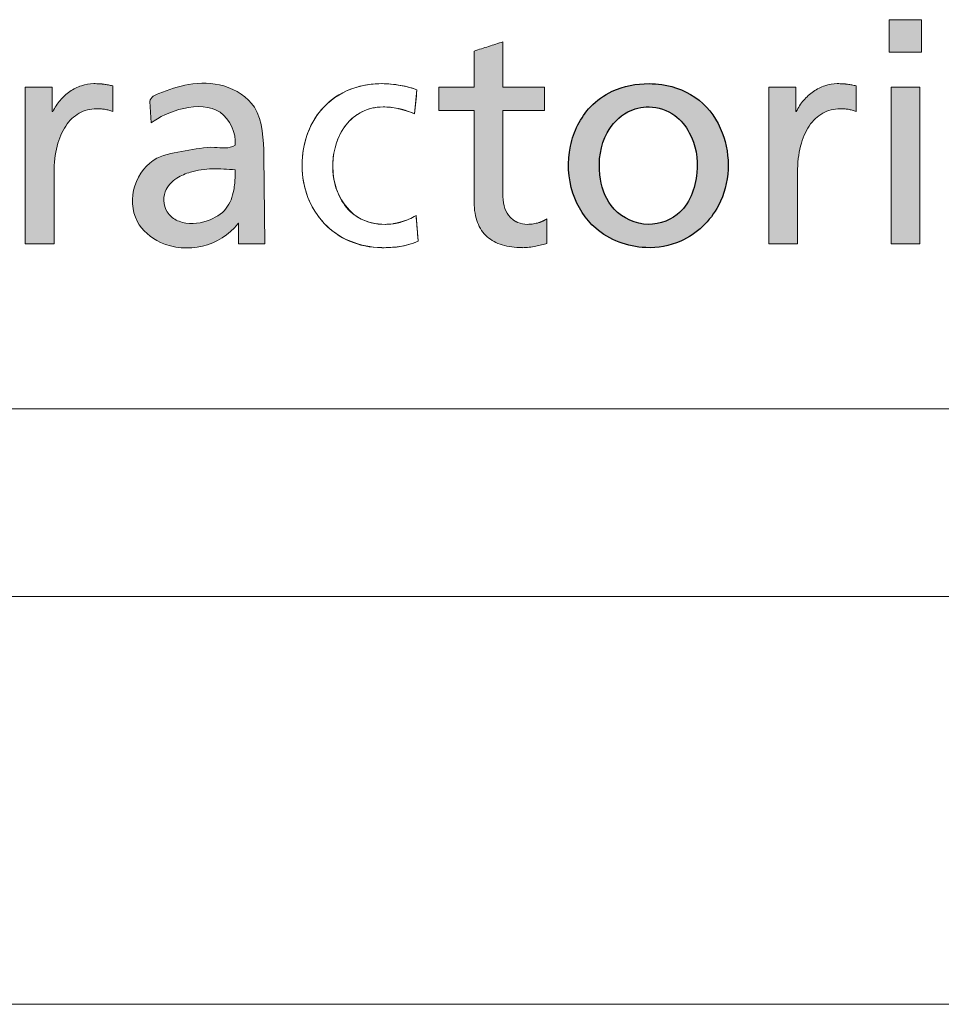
# Model space of a CAD drawing. Header units: millimetres. Extents: x 195 to 7681, y 65 to 5395.
# Tile 64 of 80: x 5635 to 5782, y 65 to 222. Entities that reach past the tile are written whole.
import ezdxf

# ---------------------------------------------------------------- set-up
doc = ezdxf.new("R2010")
doc.units = ezdxf.units.MM
doc.layers.add('FORMAT', color=7, linetype='Continuous')

# ---------------------------------------------------------------- blocks, each defined once
blk = doc.blocks.new('LOGO_sombreado')
at = {"linetype": 'Continuous', "ltscale": 13}
for points in [[(526.55, 62.03), (521.37, 62.03), (521.37, 56.84), (526.55, 56.84)], [(526.55, 62.03), (521.37, 62.03), (521.37, 56.84), (526.55, 56.84)], [(526.26, 51.26), (521.67, 51.26), (521.67, 26.29), (526.26, 26.29)], [(526.26, 51.26), (521.67, 51.26), (521.67, 26.29), (526.26, 26.29)]]:
    blk.add_hatch(color=7, dxfattribs=at).paths.add_polyline_path(points, flags=0)
h = blk.add_hatch(color=7, dxfattribs=at)
edge = h.paths.add_edge_path(flags=0)
edge.add_spline(control_points=[(457.28, 27.45), (457.95, 26.86), (458.76, 26.42), (459.7, 26.13)], knot_values=[16, 16, 16, 16, 17, 17, 17, 17], weights=[1, 1, 1, 1], degree=3, periodic=0)
edge.add_spline(control_points=[(459.7, 26.13), (460.64, 25.85), (461.72, 25.71), (462.9, 25.71)], knot_values=[17, 17, 17, 17, 18, 18, 18, 18], weights=[1, 1, 1, 1], degree=3, periodic=0)
edge.add_arc((462.89, 34.91), 9.21, 270.0767, 276.8647)
edge.add_spline(control_points=[(463.99, 25.77), (464.35, 25.81), (464.69, 25.87), (465.03, 25.94)], knot_values=[0, 0, 0, 0, 1, 1, 1, 1], weights=[1, 1, 1, 1], degree=3, periodic=0)
edge.add_spline(control_points=[(465.03, 25.94), (465.36, 26), (465.68, 26.08), (465.98, 26.16)], knot_values=[1, 1, 1, 1, 2, 2, 2, 2], weights=[1, 1, 1, 1], degree=3, periodic=0)
edge.add_spline(control_points=[(465.98, 26.16), (466.28, 26.23), (466.56, 26.31), (466.82, 26.39)], knot_values=[2, 2, 2, 2, 3, 3, 3, 3], weights=[1, 1, 1, 1], degree=3, periodic=0)
edge.add_line((466.82, 26.39), (466.82, 30.3))
edge.add_arc((464.12, 34.42), 4.92, 295.495, 303.2205, ccw=False)
edge.add_spline(control_points=[(466.24, 29.98), (466.01, 29.86), (465.77, 29.77), (465.53, 29.69)], knot_values=[0, 0, 0, 0, 0.145933, 0.145933, 0.145933, 0.145933], weights=[1, 0.998226, 0.998226, 1], degree=3, periodic=0)
edge.add_spline(control_points=[(465.53, 29.69), (465.27, 29.61), (464.99, 29.55), (464.68, 29.5)], knot_values=[0.145933, 0.145933, 0.145933, 0.145933, 1.145933, 1.145933, 1.145933, 1.145933], weights=[1, 1, 1, 1], degree=3, periodic=0)
edge.add_spline(control_points=[(464.68, 29.5), (464.37, 29.45), (464.04, 29.42), (463.69, 29.42), (463.16, 29.42), (462.66, 29.52), (462.19, 29.71)], knot_values=[1.145933, 1.145933, 1.145933, 1.145933, 2.145933, 2.145933, 2.145933, 3.145933, 3.145933, 3.145933, 3.145933], weights=[1, 1, 1, 1, 1, 1, 1], degree=3, periodic=0)
edge.add_arc((463.55, 33), 3.55, 223.1491, 247.5061, ccw=False)
edge.add_spline(control_points=[(460.96, 30.57), (460.61, 30.94), (460.32, 31.41), (460.12, 31.96)], knot_values=[3.571043, 3.571043, 3.571043, 3.571043, 4.571043, 4.571043, 4.571043, 4.571043], weights=[1, 1, 1, 1], degree=3, periodic=0)
edge.add_spline(control_points=[(460.12, 31.96), (459.92, 32.51), (459.81, 33.15), (459.81, 33.88)], knot_values=[4.571043, 4.571043, 4.571043, 4.571043, 5.571043, 5.571043, 5.571043, 5.571043], weights=[1, 1, 1, 1], degree=3, periodic=0)
edge.add_line((459.81, 33.88), (459.81, 37.29))
edge.add_line((459.81, 37.29), (459.81, 39))
edge.add_line((459.81, 39), (459.81, 47.54))
edge.add_line((459.81, 47.54), (466.43, 47.54))
edge.add_line((466.43, 47.54), (466.43, 51.26))
edge.add_line((466.43, 51.26), (459.81, 51.26))
edge.add_line((459.81, 51.26), (459.81, 53.07))
edge.add_line((459.81, 53.07), (459.81, 58.5))
edge.add_line((459.81, 58.5), (458.67, 58.14))
edge.add_line((458.67, 58.14), (457.52, 57.77))
edge.add_line((457.52, 57.77), (456.37, 57.4))
edge.add_line((456.37, 57.4), (455.22, 57.04))
edge.add_line((455.22, 57.04), (455.22, 55.59))
edge.add_line((455.22, 55.59), (455.22, 51.26))
edge.add_line((455.22, 51.26), (449.59, 51.26))
edge.add_line((449.59, 51.26), (449.59, 47.54))
edge.add_line((449.59, 47.54), (455.22, 47.54))
edge.add_spline(control_points=[(455.22, 47.54), (455.22, 42.68), (455.22, 37.81), (455.22, 32.94), (455.22, 31.69), (455.4, 30.62), (455.75, 29.71)], knot_values=[13, 13, 13, 13, 14, 14, 14, 15, 15, 15, 15], weights=[1, 1, 1, 1, 1, 1, 1], degree=3, periodic=0)
edge.add_spline(control_points=[(455.75, 29.71), (456.1, 28.8), (456.62, 28.05), (457.28, 27.45)], knot_values=[15, 15, 15, 15, 16, 16, 16, 16], weights=[1, 1, 1, 1], degree=3, periodic=0)
h = blk.add_hatch(color=7, dxfattribs=at)
edge = h.paths.add_edge_path(flags=0)
edge.add_spline(control_points=[(457.28, 27.45), (457.95, 26.86), (458.76, 26.42), (459.7, 26.13)], knot_values=[16, 16, 16, 16, 17, 17, 17, 17], weights=[1, 1, 1, 1], degree=3, periodic=0)
edge.add_spline(control_points=[(459.7, 26.13), (460.64, 25.85), (461.72, 25.71), (462.9, 25.71)], knot_values=[17, 17, 17, 17, 18, 18, 18, 18], weights=[1, 1, 1, 1], degree=3, periodic=0)
edge.add_arc((462.89, 34.91), 9.21, 270.0767, 276.8647)
edge.add_spline(control_points=[(463.99, 25.77), (464.35, 25.81), (464.69, 25.87), (465.03, 25.94)], knot_values=[0, 0, 0, 0, 1, 1, 1, 1], weights=[1, 1, 1, 1], degree=3, periodic=0)
edge.add_spline(control_points=[(465.03, 25.94), (465.36, 26), (465.68, 26.08), (465.98, 26.16)], knot_values=[1, 1, 1, 1, 2, 2, 2, 2], weights=[1, 1, 1, 1], degree=3, periodic=0)
edge.add_spline(control_points=[(465.98, 26.16), (466.28, 26.23), (466.56, 26.31), (466.82, 26.39)], knot_values=[2, 2, 2, 2, 3, 3, 3, 3], weights=[1, 1, 1, 1], degree=3, periodic=0)
edge.add_line((466.82, 26.39), (466.82, 30.3))
edge.add_arc((464.12, 34.42), 4.92, 295.495, 303.2205, ccw=False)
edge.add_spline(control_points=[(466.24, 29.98), (466.01, 29.86), (465.77, 29.77), (465.53, 29.69)], knot_values=[0, 0, 0, 0, 0.145933, 0.145933, 0.145933, 0.145933], weights=[1, 0.998226, 0.998226, 1], degree=3, periodic=0)
edge.add_spline(control_points=[(465.53, 29.69), (465.27, 29.61), (464.99, 29.55), (464.68, 29.5)], knot_values=[0.145933, 0.145933, 0.145933, 0.145933, 1.145933, 1.145933, 1.145933, 1.145933], weights=[1, 1, 1, 1], degree=3, periodic=0)
edge.add_spline(control_points=[(464.68, 29.5), (464.37, 29.45), (464.04, 29.42), (463.69, 29.42), (463.16, 29.42), (462.66, 29.52), (462.19, 29.71)], knot_values=[1.145933, 1.145933, 1.145933, 1.145933, 2.145933, 2.145933, 2.145933, 3.145933, 3.145933, 3.145933, 3.145933], weights=[1, 1, 1, 1, 1, 1, 1], degree=3, periodic=0)
edge.add_arc((463.55, 33), 3.55, 223.1491, 247.5061, ccw=False)
edge.add_spline(control_points=[(460.96, 30.57), (460.61, 30.94), (460.32, 31.41), (460.12, 31.96)], knot_values=[3.571043, 3.571043, 3.571043, 3.571043, 4.571043, 4.571043, 4.571043, 4.571043], weights=[1, 1, 1, 1], degree=3, periodic=0)
edge.add_spline(control_points=[(460.12, 31.96), (459.92, 32.51), (459.81, 33.15), (459.81, 33.88)], knot_values=[4.571043, 4.571043, 4.571043, 4.571043, 5.571043, 5.571043, 5.571043, 5.571043], weights=[1, 1, 1, 1], degree=3, periodic=0)
edge.add_line((459.81, 33.88), (459.81, 37.29))
edge.add_line((459.81, 37.29), (459.81, 39))
edge.add_line((459.81, 39), (459.81, 47.54))
edge.add_line((459.81, 47.54), (466.43, 47.54))
edge.add_line((466.43, 47.54), (466.43, 51.26))
edge.add_line((466.43, 51.26), (459.81, 51.26))
edge.add_line((459.81, 51.26), (459.81, 53.07))
edge.add_line((459.81, 53.07), (459.81, 58.5))
edge.add_line((459.81, 58.5), (458.67, 58.14))
edge.add_line((458.67, 58.14), (457.52, 57.77))
edge.add_line((457.52, 57.77), (456.37, 57.4))
edge.add_line((456.37, 57.4), (455.22, 57.04))
edge.add_line((455.22, 57.04), (455.22, 55.59))
edge.add_line((455.22, 55.59), (455.22, 51.26))
edge.add_line((455.22, 51.26), (449.59, 51.26))
edge.add_line((449.59, 51.26), (449.59, 47.54))
edge.add_line((449.59, 47.54), (455.22, 47.54))
edge.add_spline(control_points=[(455.22, 47.54), (455.22, 42.68), (455.22, 37.81), (455.22, 32.94), (455.22, 31.69), (455.4, 30.62), (455.75, 29.71)], knot_values=[13, 13, 13, 13, 14, 14, 14, 15, 15, 15, 15], weights=[1, 1, 1, 1, 1, 1, 1], degree=3, periodic=0)
edge.add_spline(control_points=[(455.75, 29.71), (456.1, 28.8), (456.62, 28.05), (457.28, 27.45)], knot_values=[15, 15, 15, 15, 16, 16, 16, 16], weights=[1, 1, 1, 1], degree=3, periodic=0)
h = blk.add_hatch(color=7, dxfattribs=at)
edge = h.paths.add_edge_path(flags=0)
edge.add_spline(control_points=[(395.67, 47.82), (395.88, 47.8), (396.1, 47.78), (396.31, 47.75)], knot_values=[22.131578, 22.131578, 22.131578, 22.131578, 23.131578, 23.131578, 23.131578, 23.131578], weights=[1, 1, 1, 1], degree=3, periodic=0)
edge.add_spline(control_points=[(396.31, 47.75), (396.53, 47.71), (396.75, 47.67), (396.97, 47.61)], knot_values=[23.131578, 23.131578, 23.131578, 23.131578, 24.131578, 24.131578, 24.131578, 24.131578], weights=[1, 1, 1, 1], degree=3, periodic=0)
edge.add_spline(control_points=[(396.97, 47.61), (397.18, 47.55), (397.4, 47.48), (397.6, 47.39)], knot_values=[0, 0, 0, 0, 1, 1, 1, 1], weights=[1, 1, 1, 1], degree=3, periodic=0)
edge.add_line((397.6, 47.39), (397.6, 51.51))
edge.add_line((397.6, 51.51), (396.91, 51.64))
edge.add_spline(control_points=[(396.91, 51.64), (396.69, 51.68), (396.47, 51.72), (396.23, 51.75)], knot_values=[3, 3, 3, 3, 4, 4, 4, 4], weights=[1, 1, 1, 1], degree=3, periodic=0)
edge.add_arc((394.75, 40.25), 11.59, 82.6307, 86.3526)
edge.add_spline(control_points=[(395.48, 51.82), (395.21, 51.84), (394.91, 51.84), (394.57, 51.84), (393.91, 51.84), (393.25, 51.73), (392.61, 51.51)], knot_values=[4.064961, 4.064961, 4.064961, 4.064961, 5.064961, 5.064961, 5.064961, 6.064961, 6.064961, 6.064961, 6.064961], weights=[1, 1, 1, 1, 1, 1, 1], degree=3, periodic=0)
edge.add_spline(control_points=[(392.61, 51.51), (391.97, 51.3), (391.35, 50.99), (390.78, 50.59)], knot_values=[6.064961, 6.064961, 6.064961, 6.064961, 7.064961, 7.064961, 7.064961, 7.064961], weights=[1, 1, 1, 1], degree=3, periodic=0)
edge.add_spline(control_points=[(390.78, 50.59), (390.21, 50.2), (389.68, 49.72), (389.22, 49.18)], knot_values=[7.064961, 7.064961, 7.064961, 7.064961, 8.064961, 8.064961, 8.064961, 8.064961], weights=[1, 1, 1, 1], degree=3, periodic=0)
edge.add_spline(control_points=[(389.22, 49.18), (388.76, 48.64), (388.37, 48.04), (388.06, 47.39)], knot_values=[8.064961, 8.064961, 8.064961, 8.064961, 9.064961, 9.064961, 9.064961, 9.064961], weights=[1, 1, 1, 1], degree=3, periodic=0)
edge.add_line((388.06, 47.39), (387.96, 47.39))
edge.add_line((387.96, 47.39), (387.96, 51.26))
edge.add_line((387.96, 51.26), (385.8, 51.26))
edge.add_line((385.8, 51.26), (383.65, 51.26))
edge.add_line((383.65, 51.26), (383.65, 48.14))
edge.add_line((383.65, 48.14), (383.65, 26.29))
edge.add_line((383.65, 26.29), (388.25, 26.29))
edge.add_line((388.25, 26.29), (388.25, 29.13))
edge.add_spline(control_points=[(388.25, 29.13), (388.25, 31.97), (388.25, 34.81), (388.25, 37.65), (388.25, 39.22), (388.42, 40.64), (388.74, 41.89)], knot_values=[17.064961, 17.064961, 17.064961, 17.064961, 18.064961, 18.064961, 18.064961, 19.064961, 19.064961, 19.064961, 19.064961], weights=[1, 1, 1, 1, 1, 1, 1], degree=3, periodic=0)
edge.add_spline(control_points=[(388.74, 41.89), (389.05, 43.14), (389.52, 44.21), (390.11, 45.09)], knot_values=[19.064961, 19.064961, 19.064961, 19.064961, 20.064961, 20.064961, 20.064961, 20.064961], weights=[1, 1, 1, 1], degree=3, periodic=0)
edge.add_spline(control_points=[(390.11, 45.09), (390.71, 45.98), (391.43, 46.66), (392.26, 47.13)], knot_values=[20.064961, 20.064961, 20.064961, 20.064961, 21.064961, 21.064961, 21.064961, 21.064961], weights=[1, 1, 1, 1], degree=3, periodic=0)
edge.add_spline(control_points=[(392.26, 47.13), (393.09, 47.59), (394.03, 47.84), (395.05, 47.84)], knot_values=[21.064961, 21.064961, 21.064961, 21.064961, 22.064961, 22.064961, 22.064961, 22.064961], weights=[1, 1, 1, 1], degree=3, periodic=0)
edge.add_arc((395.06, 38.6), 9.24, 86.1897, 90.0066, ccw=False)
h = blk.add_hatch(color=7, dxfattribs=at)
edge = h.paths.add_edge_path(flags=0)
edge.add_spline(control_points=[(395.67, 47.82), (395.88, 47.8), (396.1, 47.78), (396.31, 47.75)], knot_values=[22.131578, 22.131578, 22.131578, 22.131578, 23.131578, 23.131578, 23.131578, 23.131578], weights=[1, 1, 1, 1], degree=3, periodic=0)
edge.add_spline(control_points=[(396.31, 47.75), (396.53, 47.71), (396.75, 47.67), (396.97, 47.61)], knot_values=[23.131578, 23.131578, 23.131578, 23.131578, 24.131578, 24.131578, 24.131578, 24.131578], weights=[1, 1, 1, 1], degree=3, periodic=0)
edge.add_spline(control_points=[(396.97, 47.61), (397.18, 47.55), (397.4, 47.48), (397.6, 47.39)], knot_values=[0, 0, 0, 0, 1, 1, 1, 1], weights=[1, 1, 1, 1], degree=3, periodic=0)
edge.add_line((397.6, 47.39), (397.6, 51.51))
edge.add_line((397.6, 51.51), (396.91, 51.64))
edge.add_spline(control_points=[(396.91, 51.64), (396.69, 51.68), (396.47, 51.72), (396.23, 51.75)], knot_values=[3, 3, 3, 3, 4, 4, 4, 4], weights=[1, 1, 1, 1], degree=3, periodic=0)
edge.add_arc((394.75, 40.25), 11.59, 82.6307, 86.3526)
edge.add_spline(control_points=[(395.48, 51.82), (395.21, 51.84), (394.91, 51.84), (394.57, 51.84), (393.91, 51.84), (393.25, 51.73), (392.61, 51.51)], knot_values=[4.064961, 4.064961, 4.064961, 4.064961, 5.064961, 5.064961, 5.064961, 6.064961, 6.064961, 6.064961, 6.064961], weights=[1, 1, 1, 1, 1, 1, 1], degree=3, periodic=0)
edge.add_spline(control_points=[(392.61, 51.51), (391.97, 51.3), (391.35, 50.99), (390.78, 50.59)], knot_values=[6.064961, 6.064961, 6.064961, 6.064961, 7.064961, 7.064961, 7.064961, 7.064961], weights=[1, 1, 1, 1], degree=3, periodic=0)
edge.add_spline(control_points=[(390.78, 50.59), (390.21, 50.2), (389.68, 49.72), (389.22, 49.18)], knot_values=[7.064961, 7.064961, 7.064961, 7.064961, 8.064961, 8.064961, 8.064961, 8.064961], weights=[1, 1, 1, 1], degree=3, periodic=0)
edge.add_spline(control_points=[(389.22, 49.18), (388.76, 48.64), (388.37, 48.04), (388.06, 47.39)], knot_values=[8.064961, 8.064961, 8.064961, 8.064961, 9.064961, 9.064961, 9.064961, 9.064961], weights=[1, 1, 1, 1], degree=3, periodic=0)
edge.add_line((388.06, 47.39), (387.96, 47.39))
edge.add_line((387.96, 47.39), (387.96, 51.26))
edge.add_line((387.96, 51.26), (385.8, 51.26))
edge.add_line((385.8, 51.26), (383.65, 51.26))
edge.add_line((383.65, 51.26), (383.65, 48.14))
edge.add_line((383.65, 48.14), (383.65, 26.29))
edge.add_line((383.65, 26.29), (388.25, 26.29))
edge.add_line((388.25, 26.29), (388.25, 29.13))
edge.add_spline(control_points=[(388.25, 29.13), (388.25, 31.97), (388.25, 34.81), (388.25, 37.65), (388.25, 39.22), (388.42, 40.64), (388.74, 41.89)], knot_values=[17.064961, 17.064961, 17.064961, 17.064961, 18.064961, 18.064961, 18.064961, 19.064961, 19.064961, 19.064961, 19.064961], weights=[1, 1, 1, 1, 1, 1, 1], degree=3, periodic=0)
edge.add_spline(control_points=[(388.74, 41.89), (389.05, 43.14), (389.52, 44.21), (390.11, 45.09)], knot_values=[19.064961, 19.064961, 19.064961, 19.064961, 20.064961, 20.064961, 20.064961, 20.064961], weights=[1, 1, 1, 1], degree=3, periodic=0)
edge.add_spline(control_points=[(390.11, 45.09), (390.71, 45.98), (391.43, 46.66), (392.26, 47.13)], knot_values=[20.064961, 20.064961, 20.064961, 20.064961, 21.064961, 21.064961, 21.064961, 21.064961], weights=[1, 1, 1, 1], degree=3, periodic=0)
edge.add_spline(control_points=[(392.26, 47.13), (393.09, 47.59), (394.03, 47.84), (395.05, 47.84)], knot_values=[21.064961, 21.064961, 21.064961, 21.064961, 22.064961, 22.064961, 22.064961, 22.064961], weights=[1, 1, 1, 1], degree=3, periodic=0)
edge.add_arc((395.06, 38.6), 9.24, 86.1897, 90.0066, ccw=False)
h = blk.add_hatch(color=7, dxfattribs=at)
edge = h.paths.add_edge_path(flags=0)
edge.add_spline(control_points=[(417.13, 42.02), (416.11, 41.39), (413.34, 42.01), (409.22, 41.03), (404.09, 40.45), (400.42, 35.77), (400.72, 29.74), (407.35, 24.17), (414.81, 25.87), (417.54, 29.52)], knot_values=[0, 0, 0, 0, 0.079966, 0.190057, 0.300094, 0.432511, 0.566689, 0.684622, 1, 1, 1, 1], weights=[1, 1, 1, 1, 1, 1, 1, 1, 1, 1], degree=3, periodic=0)
edge.add_spline(control_points=[(417.54, 29.52), (417.66, 29.72), (417.63, 29.52)], knot_values=[0, 0, 0, 1, 1, 1], weights=[1, 1, 1], degree=2, periodic=0)
edge.add_line((417.63, 29.52), (417.63, 26.3))
edge.add_line((417.63, 26.3), (421.86, 26.3))
edge.add_line((421.86, 26.3), (421.71, 40.37))
edge.add_spline(control_points=[(421.71, 40.37), (421.61, 42.8), (421.6, 48.18), (415.5, 52), (409.84, 52.02), (405.89, 50.67), (403.7, 49.76), (403.5, 49.01)], knot_values=[0, 0, 0, 0, 0.300445, 0.525135, 0.737289, 0.925487, 1, 1, 1, 1], weights=[1, 1, 1, 1, 1, 1, 1, 1], degree=3, periodic=0)
edge.add_line((403.5, 49.01), (403.72, 45.59))
edge.add_spline(control_points=[(403.72, 45.59), (406.1, 47.36), (414.42, 50.46), (417.31, 43.95), (417.13, 42.02)], knot_values=[0, 0, 0, 0, 0.658996, 1, 1, 1, 1], weights=[1, 1, 1, 1, 1], degree=3, periodic=0)
edge = h.paths.add_edge_path(flags=0)
edge.add_spline(control_points=[(417.13, 37.03), (417.08, 36.32), (416.96, 34.56), (415.91, 31.6), (412.5, 29.58), (408.89, 29.31), (405.92, 31.18), (405.35, 34.6), (407.62, 36.84), (410.33, 37.97), (413.53, 38.39), (415.92, 38.2), (417.13, 38.1)], knot_values=[0, 0, 0, 0, 0.068904, 0.168815, 0.283862, 0.42722, 0.488917, 0.605379, 0.695962, 0.771545, 0.884045, 1, 1, 1, 1], weights=[1, 1, 1, 1, 1, 1, 1, 1, 1, 1, 1, 1, 1], degree=3, periodic=0)
edge.add_line((417.13, 38.1), (417.13, 37.03))
h = blk.add_hatch(color=7, dxfattribs=at)
edge = h.paths.add_edge_path(flags=0)
edge.add_spline(control_points=[(483.09, 51.84), (481.09, 51.85), (477.6, 51.2), (472.79, 47.8), (469.93, 41.83), (470.28, 34.47), (474.5, 27.73), (481.6, 25.12), (489.2, 26.46), (495.89, 32.8), (496.28, 42.73), (491.46, 49.7), (486.59, 51.65), (483.77, 51.84), (483.09, 51.84)], knot_values=[0, 0, 0, 0, 0.074474, 0.127248, 0.214785, 0.308474, 0.391274, 0.497362, 0.567922, 0.671021, 0.815362, 0.894331, 0.974753, 1, 1, 1, 1], weights=[1, 1, 1, 1, 1, 1, 1, 1, 1, 1, 1, 1, 1, 1, 1], degree=3, periodic=0)
edge = h.paths.add_edge_path(flags=0)
edge.add_spline(control_points=[(483.09, 48.13), (484.55, 48.1), (487.24, 47.22), (490.33, 43.33), (491.38, 37.38), (488.76, 30.6), (481.99, 28.62), (476.6, 31.83), (474.74, 37.8), (475.56, 43.61), (479.15, 47.52), (481.91, 48.15), (483.09, 48.13)], knot_values=[0, 0, 0, 0, 0.080851, 0.148117, 0.269406, 0.407124, 0.511209, 0.623148, 0.720084, 0.847873, 0.934722, 1, 1, 1, 1], weights=[1, 1, 1, 1, 1, 1, 1, 1, 1, 1, 1, 1, 1], degree=3, periodic=0)
h = blk.add_hatch(color=7, dxfattribs=at)
edge = h.paths.add_edge_path(flags=0)
edge.add_spline(control_points=[(515.43, 51.64), (515.2, 51.68), (514.99, 51.72), (514.75, 51.75)], knot_values=[5, 5, 5, 5, 6, 6, 6, 6], weights=[1, 1, 1, 1], degree=3, periodic=0)
edge.add_arc((513.27, 40.3), 11.54, 82.6144, 86.3459)
edge.add_spline(control_points=[(514.01, 51.82), (513.73, 51.84), (513.43, 51.84), (513.09, 51.84), (512.43, 51.84), (511.77, 51.73), (511.13, 51.51)], knot_values=[0, 0, 0, 0, 1, 1, 1, 2, 2, 2, 2], weights=[1, 1, 1, 1, 1, 1, 1], degree=3, periodic=0)
edge.add_spline(control_points=[(511.13, 51.51), (510.49, 51.3), (509.87, 50.99), (509.3, 50.59)], knot_values=[2, 2, 2, 2, 3, 3, 3, 3], weights=[1, 1, 1, 1], degree=3, periodic=0)
edge.add_spline(control_points=[(509.3, 50.59), (508.73, 50.2), (508.2, 49.72), (507.74, 49.18)], knot_values=[3, 3, 3, 3, 4, 4, 4, 4], weights=[1, 1, 1, 1], degree=3, periodic=0)
edge.add_spline(control_points=[(507.74, 49.18), (507.27, 48.64), (506.88, 48.04), (506.57, 47.39)], knot_values=[4, 4, 4, 4, 5, 5, 5, 5], weights=[1, 1, 1, 1], degree=3, periodic=0)
edge.add_line((506.57, 47.39), (506.48, 47.39))
edge.add_line((506.48, 47.39), (506.48, 51.26))
edge.add_line((506.48, 51.26), (502.18, 51.26))
edge.add_line((502.18, 51.26), (502.18, 26.29))
edge.add_line((502.18, 26.29), (506.77, 26.29))
edge.add_line((506.77, 26.29), (506.77, 37.65))
edge.add_spline(control_points=[(506.77, 37.65), (506.77, 39.22), (506.94, 40.64), (507.25, 41.89)], knot_values=[11, 11, 11, 11, 12, 12, 12, 12], weights=[1, 1, 1, 1], degree=3, periodic=0)
edge.add_spline(control_points=[(507.25, 41.89), (507.57, 43.14), (508.04, 44.21), (508.63, 45.09)], knot_values=[12, 12, 12, 12, 13, 13, 13, 13], weights=[1, 1, 1, 1], degree=3, periodic=0)
edge.add_spline(control_points=[(508.63, 45.09), (509.22, 45.98), (509.95, 46.66), (510.78, 47.13)], knot_values=[13, 13, 13, 13, 14, 14, 14, 14], weights=[1, 1, 1, 1], degree=3, periodic=0)
edge.add_spline(control_points=[(510.78, 47.13), (511.61, 47.59), (512.55, 47.84), (513.57, 47.84)], knot_values=[14, 14, 14, 14, 15, 15, 15, 15], weights=[1, 1, 1, 1], degree=3, periodic=0)
edge.add_arc((513.57, 38.71), 9.12, 86.1657, 90.0062, ccw=False)
edge.add_spline(control_points=[(514.18, 47.82), (514.4, 47.8), (514.61, 47.78), (514.83, 47.75)], knot_values=[0, 0, 0, 0, 1, 1, 1, 1], weights=[1, 1, 1, 1], degree=3, periodic=0)
edge.add_spline(control_points=[(514.83, 47.75), (515.05, 47.71), (515.27, 47.67), (515.48, 47.61)], knot_values=[1, 1, 1, 1, 2, 2, 2, 2], weights=[1, 1, 1, 1], degree=3, periodic=0)
edge.add_spline(control_points=[(515.48, 47.61), (515.7, 47.55), (515.91, 47.48), (516.12, 47.39)], knot_values=[2, 2, 2, 2, 3, 3, 3, 3], weights=[1, 1, 1, 1], degree=3, periodic=0)
edge.add_line((516.12, 47.39), (516.12, 51.51))
edge.add_line((516.12, 51.51), (515.43, 51.64))
h = blk.add_hatch(color=7, dxfattribs=at)
edge = h.paths.add_edge_path(flags=0)
edge.add_spline(control_points=[(515.43, 51.64), (515.2, 51.68), (514.99, 51.72), (514.75, 51.75)], knot_values=[5, 5, 5, 5, 6, 6, 6, 6], weights=[1, 1, 1, 1], degree=3, periodic=0)
edge.add_arc((513.27, 40.3), 11.54, 82.6144, 86.3459)
edge.add_spline(control_points=[(514.01, 51.82), (513.73, 51.84), (513.43, 51.84), (513.09, 51.84), (512.43, 51.84), (511.77, 51.73), (511.13, 51.51)], knot_values=[0, 0, 0, 0, 1, 1, 1, 2, 2, 2, 2], weights=[1, 1, 1, 1, 1, 1, 1], degree=3, periodic=0)
edge.add_spline(control_points=[(511.13, 51.51), (510.49, 51.3), (509.87, 50.99), (509.3, 50.59)], knot_values=[2, 2, 2, 2, 3, 3, 3, 3], weights=[1, 1, 1, 1], degree=3, periodic=0)
edge.add_spline(control_points=[(509.3, 50.59), (508.73, 50.2), (508.2, 49.72), (507.74, 49.18)], knot_values=[3, 3, 3, 3, 4, 4, 4, 4], weights=[1, 1, 1, 1], degree=3, periodic=0)
edge.add_spline(control_points=[(507.74, 49.18), (507.27, 48.64), (506.88, 48.04), (506.57, 47.39)], knot_values=[4, 4, 4, 4, 5, 5, 5, 5], weights=[1, 1, 1, 1], degree=3, periodic=0)
edge.add_line((506.57, 47.39), (506.48, 47.39))
edge.add_line((506.48, 47.39), (506.48, 51.26))
edge.add_line((506.48, 51.26), (502.18, 51.26))
edge.add_line((502.18, 51.26), (502.18, 26.29))
edge.add_line((502.18, 26.29), (506.77, 26.29))
edge.add_line((506.77, 26.29), (506.77, 37.65))
edge.add_spline(control_points=[(506.77, 37.65), (506.77, 39.22), (506.94, 40.64), (507.25, 41.89)], knot_values=[11, 11, 11, 11, 12, 12, 12, 12], weights=[1, 1, 1, 1], degree=3, periodic=0)
edge.add_spline(control_points=[(507.25, 41.89), (507.57, 43.14), (508.04, 44.21), (508.63, 45.09)], knot_values=[12, 12, 12, 12, 13, 13, 13, 13], weights=[1, 1, 1, 1], degree=3, periodic=0)
edge.add_spline(control_points=[(508.63, 45.09), (509.22, 45.98), (509.95, 46.66), (510.78, 47.13)], knot_values=[13, 13, 13, 13, 14, 14, 14, 14], weights=[1, 1, 1, 1], degree=3, periodic=0)
edge.add_spline(control_points=[(510.78, 47.13), (511.61, 47.59), (512.55, 47.84), (513.57, 47.84)], knot_values=[14, 14, 14, 14, 15, 15, 15, 15], weights=[1, 1, 1, 1], degree=3, periodic=0)
edge.add_arc((513.57, 38.71), 9.12, 86.1657, 90.0062, ccw=False)
edge.add_spline(control_points=[(514.18, 47.82), (514.4, 47.8), (514.61, 47.78), (514.83, 47.75)], knot_values=[0, 0, 0, 0, 1, 1, 1, 1], weights=[1, 1, 1, 1], degree=3, periodic=0)
edge.add_spline(control_points=[(514.83, 47.75), (515.05, 47.71), (515.27, 47.67), (515.48, 47.61)], knot_values=[1, 1, 1, 1, 2, 2, 2, 2], weights=[1, 1, 1, 1], degree=3, periodic=0)
edge.add_spline(control_points=[(515.48, 47.61), (515.7, 47.55), (515.91, 47.48), (516.12, 47.39)], knot_values=[2, 2, 2, 2, 3, 3, 3, 3], weights=[1, 1, 1, 1], degree=3, periodic=0)
edge.add_line((516.12, 47.39), (516.12, 51.51))
edge.add_line((516.12, 51.51), (515.43, 51.64))
at = {"color": 7, "linetype": 'Continuous', "lineweight": 18, "ltscale": 13}
for p, q in [((521.37, 56.84), (521.37, 62.03)), ((521.37, 62.03), (526.55, 62.03)), ((526.55, 62.03), (526.55, 56.84)), ((526.55, 56.84), (521.37, 56.84)), ((446.1, 50.87), (445.71, 47.05)), ((521.67, 26.29), (521.67, 51.26)), ((521.67, 51.26), (526.26, 51.26)), ((526.26, 51.26), (526.26, 26.29)), ((403.72, 45.59), (403.5, 49.01)), ((421.86, 26.3), (421.71, 40.37)), ((417.13, 38.1), (417.13, 37.03)), ((459.81, 33.88), (459.81, 37.29)), ((445.95, 30.84), (446.3, 26.73)), ((417.63, 29.52), (417.63, 26.3)), ((421.86, 26.3), (417.63, 26.3)), ((526.26, 26.29), (521.67, 26.29)), ((0, 0), (942.5, 0))]:
    blk.add_line(p, q, dxfattribs=at)
for centre, radius, start, end in [((513.57, 38.71), 9.12, 86.1657, 90.0062), ((440.14, 37.86), 12.1, 223.2954, 246.689), ((440.55, 49.29), 23.59, 269.9252, 273.1729), ((462.89, 34.91), 9.21, 270.0767, 276.8647)]:
    blk.add_arc(centre, radius, start, end, dxfattribs=at)
at = {"color": 8, "linetype": 'Continuous', "lineweight": 0, "ltscale": 13}
for points, degree in [([(458.67, 58.14), (458.28, 58.02), (457.9, 57.89), (457.52, 57.77)], 3), ([(459.81, 58.5), (459.43, 58.38), (459.05, 58.26), (458.67, 58.14)], 3), ([(459.81, 53.07), (459.81, 54.88), (459.81, 56.69), (459.81, 58.5)], 3), ([(456.37, 57.4), (455.99, 57.28), (455.6, 57.16), (455.22, 57.04)], 3), ([(455.22, 57.04), (455.22, 56.56), (455.22, 56.07), (455.22, 55.59)], 3), ([(457.52, 57.77), (457.13, 57.65), (456.75, 57.53), (456.37, 57.4)], 3), ([(455.22, 55.59), (455.22, 54.15), (455.22, 52.71), (455.22, 51.26)], 3), ([(459.81, 51.26), (459.81, 51.87), (459.81, 52.47), (459.81, 53.07)], 3), ([(385.8, 51.26), (385.09, 51.26), (384.37, 51.26), (383.65, 51.26)], 3), ([(383.65, 51.26), (383.65, 50.22), (383.65, 49.18), (383.65, 48.14)], 3), ([(387.96, 51.26), (387.24, 51.26), (386.52, 51.26), (385.8, 51.26)], 3), ([(387.96, 47.39), (387.96, 48.68), (387.96, 49.97), (387.96, 51.26)], 3), ([(390.78, 50.59), (390.21, 50.2), (389.68, 49.72), (389.22, 49.18)], 3), ([(392.61, 51.51), (391.97, 51.3), (391.35, 50.99), (390.78, 50.59)], 3), ([(396.91, 51.64), (396.69, 51.68), (396.47, 51.72), (396.23, 51.75)], 3), ([(397.6, 51.51), (397.37, 51.55), (397.14, 51.59), (396.91, 51.64)], 3), ([(397.6, 47.39), (397.6, 48.76), (397.6, 50.13), (397.6, 51.51)], 3), ([(443.51, 51.56), (443.01, 51.65), (442.5, 51.72), (441.99, 51.77)], 3), ([(444.93, 51.25), (444.49, 51.37), (444.01, 51.47), (443.51, 51.56)], 3), ([(446.1, 50.87), (445.77, 51.01), (445.37, 51.14), (444.93, 51.25)], 3), ([(445.71, 47.05), (445.84, 48.33), (445.97, 49.6), (446.1, 50.87)], 3), ([(455.22, 51.26), (453.34, 51.26), (451.47, 51.26), (449.59, 51.26)], 3), ([(449.59, 51.26), (449.59, 50.02), (449.59, 48.78), (449.59, 47.54)], 3), ([(466.43, 51.26), (464.22, 51.26), (462.02, 51.26), (459.81, 51.26)], 3), ([(466.43, 47.54), (466.43, 48.78), (466.43, 50.02), (466.43, 51.26)], 3), ([(506.48, 51.26), (505.05, 51.26), (503.61, 51.26), (502.18, 51.26)], 3), ([(502.18, 51.26), (502.18, 42.94), (502.18, 34.62), (502.18, 26.29)], 3), ([(506.48, 47.39), (506.48, 48.68), (506.48, 49.97), (506.48, 51.26)], 3), ([(509.3, 50.59), (508.73, 50.2), (508.2, 49.72), (507.74, 49.18)], 3), ([(511.13, 51.51), (510.49, 51.3), (509.87, 50.99), (509.3, 50.59)], 3), ([(515.43, 51.64), (515.2, 51.68), (514.99, 51.72), (514.75, 51.75)], 3), ([(516.12, 51.51), (515.89, 51.55), (515.66, 51.59), (515.43, 51.64)], 3), ([(516.12, 47.39), (516.12, 48.76), (516.12, 50.13), (516.12, 51.51)], 3), ([(389.22, 49.18), (388.76, 48.64), (388.37, 48.04), (388.06, 47.39)], 3), ([(507.74, 49.18), (507.27, 48.64), (506.88, 48.04), (506.57, 47.39)], 3), ([(383.65, 48.14), (383.65, 40.86), (383.65, 33.58), (383.65, 26.29)], 3), ([(388.06, 47.39), (388.02, 47.39), (387.99, 47.39), (387.96, 47.39)], 3), ([(390.11, 45.09), (390.71, 45.98), (391.43, 46.66), (392.26, 47.13)], 3), ([(392.26, 47.13), (393.09, 47.59), (394.03, 47.84), (395.05, 47.84)], 3), ([(395.67, 47.82), (395.88, 47.8), (396.1, 47.78), (396.31, 47.75)], 3), ([(396.31, 47.75), (396.53, 47.71), (396.75, 47.67), (396.97, 47.61)], 3), ([(396.97, 47.61), (397.18, 47.55), (397.4, 47.48), (397.6, 47.39)], 3), ([(431.29, 48.16), (430.18, 47), (429.31, 45.6), (428.71, 44.02)], 3), ([(434.77, 45.24), (435.46, 46.11), (436.3, 46.83), (437.29, 47.34)], 3), ([(441.87, 48.07), (442.27, 48.02), (442.68, 47.96), (443.1, 47.87)], 3), ([(444.39, 47.53), (444.83, 47.4), (445.27, 47.24), (445.71, 47.05)], 3), ([(449.59, 47.54), (451.47, 47.54), (453.34, 47.54), (455.22, 47.54)], 3), ([(459.81, 39), (459.81, 41.85), (459.81, 44.7), (459.81, 47.54)], 3), ([(459.81, 47.54), (462.02, 47.54), (464.22, 47.54), (466.43, 47.54)], 3), ([(506.57, 47.39), (506.54, 47.39), (506.51, 47.39), (506.48, 47.39)], 3), ([(508.63, 45.09), (509.22, 45.98), (509.95, 46.66), (510.78, 47.13)], 3), ([(510.78, 47.13), (511.61, 47.59), (512.55, 47.84), (513.57, 47.84)], 3), ([(514.18, 47.82), (514.4, 47.8), (514.61, 47.78), (514.83, 47.75)], 3), ([(514.83, 47.75), (515.05, 47.71), (515.27, 47.67), (515.48, 47.61)], 3), ([(515.48, 47.61), (515.7, 47.55), (515.91, 47.48), (516.12, 47.39)], 3), ([(388.74, 41.89), (389.05, 43.14), (389.52, 44.21), (390.11, 45.09)], 3), ([(433.22, 42.24), (433.57, 43.34), (434.09, 44.36), (434.77, 45.24)], 3), ([(507.25, 41.89), (507.57, 43.14), (508.04, 44.21), (508.63, 45.09)], 3), ([(506.77, 37.65), (506.77, 39.22), (506.94, 40.64), (507.25, 41.89)], 3), ([(459.81, 37.29), (459.81, 38.15), (459.81, 39)], 2), ([(506.77, 26.29), (506.77, 30.08), (506.77, 33.87), (506.77, 37.65)], 3), ([(434.62, 32.43), (433.95, 33.32), (433.47, 34.35), (433.15, 35.44)], 3), ([(428.72, 33.72), (429.33, 32.15), (430.21, 30.74), (431.33, 29.56)], 3), ([(460.12, 31.96), (459.92, 32.51), (459.81, 33.15), (459.81, 33.88)], 3), ([(437.21, 30.26), (436.15, 30.79), (435.29, 31.54), (434.62, 32.43)], 3), ([(460.96, 30.57), (460.61, 30.94), (460.32, 31.41), (460.12, 31.96)], 3), ([(444.8, 30.23), (444.39, 30.05), (443.97, 29.9), (443.54, 29.78)], 3), ([(445.95, 30.84), (445.6, 30.61), (445.21, 30.4), (444.8, 30.23)], 3), ([(446.04, 29.81), (446.01, 30.16), (445.98, 30.5), (445.95, 30.84)], 3), ([(446.12, 28.79), (446.1, 29.13), (446.07, 29.47), (446.04, 29.81)], 3), ([(466.82, 26.39), (466.82, 27.69), (466.82, 29), (466.82, 30.3)], 3), ([(388.25, 26.29), (388.25, 27.24), (388.25, 28.19), (388.25, 29.13)], 3), ([(446.21, 27.76), (446.18, 28.1), (446.15, 28.44), (446.12, 28.79)], 3), ([(455.75, 29.71), (456.1, 28.8), (456.62, 28.05), (457.28, 27.45)], 3), ([(465.53, 29.69), (465.27, 29.61), (464.99, 29.55), (464.68, 29.5)], 3), ([(435.35, 26.74), (436.9, 26.07), (438.63, 25.71), (440.52, 25.71)], 3), ([(444.82, 26.2), (445.32, 26.34), (445.82, 26.51), (446.3, 26.73)], 3), ([(446.3, 26.73), (446.27, 27.07), (446.24, 27.42), (446.21, 27.76)], 3), ([(457.28, 27.45), (457.95, 26.86), (458.76, 26.42), (459.7, 26.13)], 3), ([(383.65, 26.29), (385.19, 26.29), (386.72, 26.29), (388.25, 26.29)], 3), ([(441.85, 25.74), (442.32, 25.77), (442.82, 25.81), (443.31, 25.89)], 3), ([(443.31, 25.89), (443.81, 25.96), (444.32, 26.06), (444.82, 26.2)], 3), ([(459.7, 26.13), (460.64, 25.85), (461.72, 25.71), (462.9, 25.71)], 3), ([(463.99, 25.77), (464.35, 25.81), (464.69, 25.87), (465.03, 25.94)], 3), ([(465.03, 25.94), (465.36, 26), (465.68, 26.08), (465.98, 26.16)], 3), ([(465.98, 26.16), (466.28, 26.23), (466.56, 26.31), (466.82, 26.39)], 3), ([(502.18, 26.29), (503.71, 26.29), (505.24, 26.29), (506.77, 26.29)], 3)]:
    blk.add_open_spline(points, degree=degree, dxfattribs=at)
for points, knots in [([(395.48, 51.82), (395.21, 51.84), (394.91, 51.84), (394.57, 51.84), (393.91, 51.84), (393.25, 51.73), (392.61, 51.51)], [4.064961, 4.064961, 4.064961, 4.064961, 5.064961, 5.064961, 5.064961, 6.064961, 6.064961, 6.064961, 6.064961]), ([(441.99, 51.77), (441.48, 51.82), (440.98, 51.84), (440.52, 51.84), (438.61, 51.84), (436.86, 51.5), (433.76, 50.24), (432.41, 49.32), (431.29, 48.16)], [16.091643, 16.091643, 16.091643, 16.091643, 17.091643, 17.091643, 17.091643, 18.091643, 18.091643, 19.091643, 19.091643, 19.091643, 19.091643]), ([(514.01, 51.82), (513.73, 51.84), (513.43, 51.84), (513.09, 51.84), (512.43, 51.84), (511.77, 51.73), (511.13, 51.51)], [0, 0, 0, 0, 1, 1, 1, 2, 2, 2, 2]), ([(437.29, 47.34), (438.29, 47.84), (439.43, 48.13), (440.71, 48.13), (441.08, 48.13), (441.47, 48.11), (441.87, 48.07)], [8, 8, 8, 8, 9, 9, 9, 10, 10, 10, 10]), ([(455.22, 47.54), (455.22, 42.68), (455.22, 37.81), (455.22, 32.94), (455.22, 31.69), (455.4, 30.62), (455.75, 29.71)], [13, 13, 13, 13, 14, 14, 14, 15, 15, 15, 15]), ([(428.71, 44.02), (428.11, 42.44), (427.8, 40.67), (427.8, 38.77), (427.8, 36.99), (428.12, 35.28), (428.72, 33.72)], [20.091643, 20.091643, 20.091643, 20.091643, 21.091643, 21.091643, 21.091643, 22.091643, 22.091643, 22.091643, 22.091643]), ([(388.25, 29.13), (388.25, 31.97), (388.25, 34.81), (388.25, 37.65), (388.25, 39.22), (388.42, 40.64), (388.74, 41.89)], [17.064961, 17.064961, 17.064961, 17.064961, 18.064961, 18.064961, 18.064961, 19.064961, 19.064961, 19.064961, 19.064961]), ([(433.15, 35.44), (432.84, 36.52), (432.69, 37.66), (432.69, 38.77), (432.69, 39.96), (432.87, 41.14), (433.22, 42.24)], [4, 4, 4, 4, 5, 5, 5, 6, 6, 6, 6]), ([(442.24, 29.51), (441.82, 29.45), (441.4, 29.42), (441.01, 29.42), (439.53, 29.42), (438.27, 29.73), (437.21, 30.26)], [0, 0, 0, 0, 1, 1, 1, 2, 2, 2, 2]), ([(464.68, 29.5), (464.37, 29.45), (464.04, 29.42), (463.69, 29.42), (463.16, 29.42), (462.66, 29.52), (462.19, 29.71)], [1.145933, 1.145933, 1.145933, 1.145933, 2.145933, 2.145933, 2.145933, 3.145933, 3.145933, 3.145933, 3.145933])]:
    blk.add_open_spline(points, degree=3, knots=knots, dxfattribs=at)
for points, weights in [([(396.23, 51.75), (395.98, 51.78), (395.73, 51.8), (395.48, 51.82)], [1, 0.999648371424, 0.999648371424, 1]), ([(514.75, 51.75), (514.51, 51.78), (514.26, 51.8), (514.01, 51.82)], [1, 0.999646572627, 0.999646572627, 1]), ([(395.05, 47.84), (395.26, 47.84), (395.46, 47.83), (395.67, 47.82)], [1, 0.999630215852, 0.999630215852, 1]), ([(443.1, 47.87), (443.54, 47.78), (443.97, 47.66), (444.39, 47.53)], [1, 0.999300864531, 0.999300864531, 1]), ([(462.19, 29.71), (461.73, 29.91), (461.31, 30.2), (460.96, 30.57)], [1, 0.984996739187, 0.984996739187, 1]), ([(466.24, 29.98), (466.01, 29.86), (465.77, 29.77), (465.53, 29.69)], [1, 0.998226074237, 0.998226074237, 1]), ([(466.82, 30.3), (466.63, 30.18), (466.44, 30.07), (466.24, 29.98)], [1, 0.99848548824, 0.99848548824, 1]), ([(443.54, 29.78), (443.11, 29.66), (442.68, 29.57), (442.24, 29.51)], [1, 0.998576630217, 0.998576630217, 1])]:
    blk.add_rational_spline(points, weights, degree=3, dxfattribs=at)
at = {"color": 7, "linetype": 'Continuous', "lineweight": 0, "ltscale": 13}
for points, knots in [([(421.71, 40.37), (421.61, 42.8), (421.6, 48.18), (415.5, 52), (409.84, 52.02), (405.89, 50.67), (403.7, 49.76), (403.5, 49.01)], [0, 0, 0, 0, 0.300445, 0.525135, 0.737289, 0.925487, 1, 1, 1, 1]), ([(446.1, 50.87), (443.03, 51.92), (437.43, 52.41), (430.66, 48.41), (427.37, 41.78), (427.81, 34.12), (433.71, 25.7), (441.96, 24.91), (446.3, 26.73)], [0, 0, 0, 0, 0.189442, 0.304437, 0.433405, 0.598153, 0.723513, 1, 1, 1, 1]), ([(403.72, 45.59), (406.1, 47.36), (414.42, 50.46), (417.31, 43.95), (417.13, 42.02)], [0, 0, 0, 0, 0.658996, 1, 1, 1, 1]), ([(445.71, 47.05), (443.67, 47.86), (439.78, 48.83), (434.35, 45.79), (432.31, 40.33), (432.94, 34.35), (437.58, 28.57), (443.48, 29.31), (445.95, 30.84)], [0, 0, 0, 0, 0.179222, 0.292259, 0.464623, 0.607238, 0.760264, 1, 1, 1, 1]), ([(417.13, 42.02), (416.11, 41.39), (413.34, 42.01), (409.22, 41.03), (404.09, 40.45), (400.42, 35.77), (400.72, 29.74), (407.35, 24.17), (414.81, 25.87), (417.54, 29.52)], [0, 0, 0, 0, 0.079966, 0.190057, 0.300094, 0.432511, 0.566689, 0.684622, 1, 1, 1, 1]), ([(417.13, 38.1), (415.92, 38.2), (413.53, 38.39), (410.33, 37.97), (407.62, 36.84), (405.35, 34.6), (405.92, 31.18), (408.89, 29.31), (412.5, 29.58), (415.91, 31.6), (416.96, 34.56), (417.08, 36.32), (417.13, 37.03)], [0, 0, 0, 0, 0.115955, 0.228455, 0.304038, 0.394621, 0.511083, 0.57278, 0.716138, 0.831185, 0.931096, 1, 1, 1, 1])]:
    blk.add_open_spline(points, degree=3, knots=knots, dxfattribs=at)
blk.add_open_spline([(417.54, 29.52), (417.66, 29.72), (417.63, 29.52)], degree=2, dxfattribs=at)
at = {"layer": 'FORMAT', "color": 7, "ltscale": 13}
for points, knots in [([(483.09, 51.84), (481.09, 51.85), (477.6, 51.2), (472.79, 47.8), (469.93, 41.83), (470.28, 34.47), (474.5, 27.73), (481.6, 25.12), (489.2, 26.46), (495.89, 32.8), (496.28, 42.73), (491.46, 49.7), (486.59, 51.65), (483.77, 51.84), (483.09, 51.84)], [0, 0, 0, 0, 0.074474, 0.127248, 0.214785, 0.308474, 0.391274, 0.497362, 0.567922, 0.671021, 0.815362, 0.894331, 0.974753, 1, 1, 1, 1]), ([(483.09, 48.13), (481.91, 48.15), (479.15, 47.52), (475.56, 43.61), (474.74, 37.8), (476.6, 31.83), (481.99, 28.62), (488.76, 30.6), (491.38, 37.38), (490.33, 43.33), (487.24, 47.22), (484.55, 48.1), (483.09, 48.13)], [0, 0, 0, 0, 0.065278, 0.152127, 0.279916, 0.376852, 0.488791, 0.592876, 0.730594, 0.851883, 0.919149, 1, 1, 1, 1])]:
    blk.add_open_spline(points, degree=3, knots=knots, dxfattribs=at)

msp = doc.modelspace()

# ---------------------------------------------------------------- linework, layer by layer
at = {"color": 7, "linetype": 'Continuous', "lineweight": 18, "ltscale": 13}
for p, q in [((7592, 130), (260, 130)), ((5252, 130), (7592, 130)), ((7657, 65), (195, 65))]:
    msp.add_line(p, q, dxfattribs=at)

# ---------------------------------------------------------------- block references
at = {"color": 7, "linetype": 'Continuous', "ltscale": 13}
msp.add_blockref('LOGO_sombreado', (5252.13, 159.87), dxfattribs=at)

doc.saveas('drawing.dxf')
